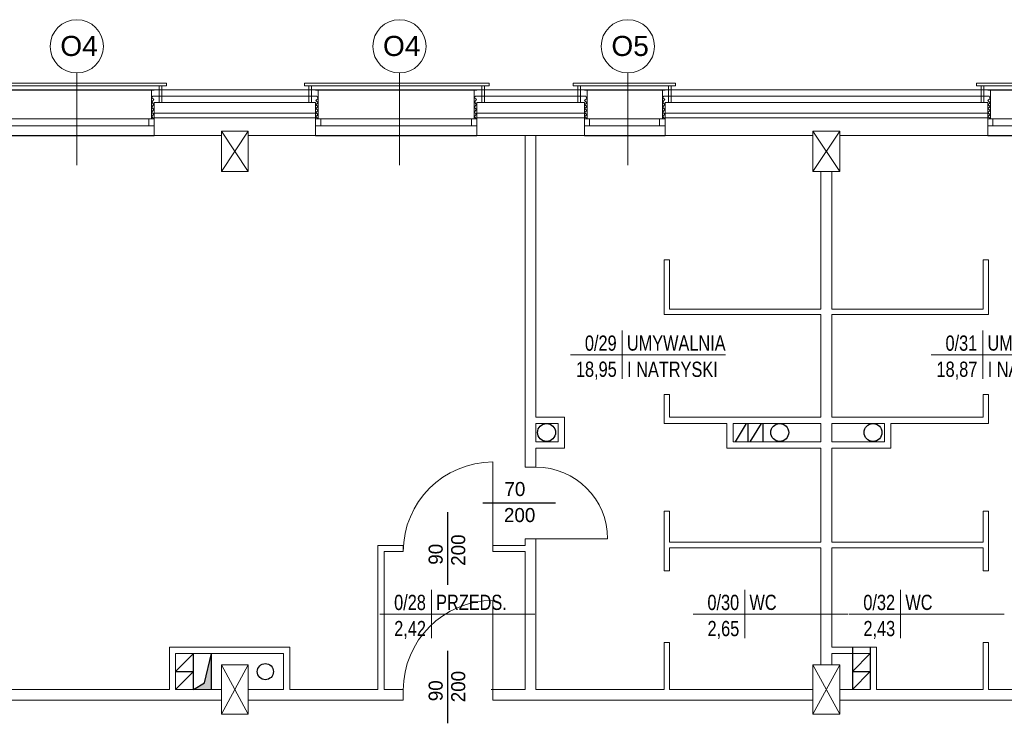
# Model space of a CAD drawing. Header units: millimetres. Extents: x 126553 to 403692, y -95821 to 38049.
# Tile 175 of 256: x 216120 to 217219, y 20682 to 21467. Entities that reach past the tile are written whole.
import ezdxf
from ezdxf.enums import TextEntityAlignment as Align

# ---------------------------------------------------------------- set-up
doc = ezdxf.new("R2010")
doc.units = ezdxf.units.MM
for name, color, linetype, lineweight in [('CIENKIE', 7, 'Continuous', 18), ('docieplenie', 6, 'Continuous', 18), ('docieplenie zew.', 6, 'Continuous', 18), ('OKNA', 7, 'Continuous', 13), ('opisy', 7, 'Continuous', 18), ('ŚCIANY CIENKIE', 7, 'Continuous', 18), ('ŚCIANY GRUBE', 7, 'Continuous', 20)]:
    doc.layers.add(name, color=color, linetype=linetype, lineweight=lineweight)
doc.layers.add('KOMINY', color=94, linetype='Continuous', plot=False)
doc.layers.add('WIDOK', color=7, linetype='Continuous')
doc.styles.add('STYLE1', font='txt', dxfattribs={"width": 0.8})
doc.linetypes.add('ZIGZAG', pattern='A,0.0001,-0.2,[131,LTYPESHP.SHX,S=0.2,R=0,X=-0.2,Y=0],-0.4,[131,LTYPESHP.SHX,S=0.2,R=180,X=0.2,Y=0],-0.2', length=0.8001)

# ---------------------------------------------------------------- blocks, each defined once
blk = doc.blocks.new('METKA')
for p, q in [((0, 26.9), (0, -26.9)), ((-57.4, 0), (115.4, 0))]:
    blk.add_line(p, q)
at = {"layer": 'opisy', "style": 'STYLE1', "width": 0.8, "flags": 4}
for tag, p in [('NUMER', (-6.1, 4.5)), ('POWIERZCHNIA', (-6, -24.6))]:
    blk.add_attdef(tag, text='', height=17, dxfattribs=at).set_placement(p, align=Align.RIGHT)
for tag, p in [('NAZWA', (5.3, 4.6)), ('POSADZKA', (5.6, -24.7))]:
    blk.add_attdef(tag, p, '', height=17, dxfattribs=at)

msp = doc.modelspace()

# ---------------------------------------------------------------- hatches: boundary and pattern name
at = {"layer": 'KOMINY'}
msp.add_hatch(color=0, dxfattribs=at).paths.add_polyline_path([(216334.05133, 20759.83764), (216326.27602, 20727.11265), (216314.05133, 20719.83764), (216334.05133, 20719.83764)])

# ---------------------------------------------------------------- linework, layer by layer
at = {"layer": 'CIENKIE', "color": 0}
for p, q in [((216077.72052, 21395.93621), (216283.72052, 21395.93621)), ((216077.72052, 21392.93621), (216283.72052, 21392.93621)), ((216275.72052, 21392.93621), (216275.72052, 21374.33764)), ((216278.72052, 21392.93621), (216278.72052, 21374.33764)), ((216283.72052, 21392.93621), (216283.72052, 21395.93621)), ((216437.72052, 21392.93621), (216437.72052, 21395.93621)), ((216437.72052, 21395.93621), (216643.72052, 21395.93621)), ((216437.72052, 21392.93621), (216643.72052, 21392.93621)), ((216442.72052, 21392.93621), (216442.72052, 21374.33764)), ((216445.72052, 21392.93621), (216445.72052, 21374.33764)), ((216635.72052, 21392.93621), (216635.72052, 21374.33764)), ((216638.72052, 21392.93621), (216638.72052, 21374.33764)), ((216643.72052, 21392.93621), (216643.72052, 21395.93621)), ((216737.72052, 21392.93621), (216737.72052, 21395.93621)), ((216737.72052, 21395.93621), (216851.81216, 21395.93621)), ((216737.72052, 21392.93621), (216851.81216, 21392.93621)), ((216742.72052, 21392.93621), (216742.72052, 21374.33764)), ((216745.72052, 21392.93621), (216745.72052, 21374.33764)), ((216843.81216, 21392.93621), (216843.81216, 21374.33764)), ((216846.81216, 21392.93621), (216846.81216, 21374.33764)), ((216851.81216, 21392.93621), (216851.81216, 21395.93621)), ((217187.72052, 21392.93621), (217187.72052, 21395.93621)), ((217187.72052, 21395.93621), (217301.81216, 21395.93621)), ((217187.72052, 21392.93621), (217301.81216, 21392.93621)), ((217192.72052, 21392.93621), (217192.72052, 21374.33764)), ((217195.72052, 21392.93621), (217195.72052, 21374.33764))]:
    msp.add_line(p, q, dxfattribs=at)
at = {"layer": 'docieplenie', "color": 0, "linetype": 'ZIGZAG'}
for p, q in [((216268.54102, 21381.27347), (216267.17035, 21379.80021)), ((216267.17035, 21379.80021), (216269.71167, 21377.50309)), ((216269.71167, 21377.50309), (216267.32635, 21374.52387)), ((216268.54102, 21381.27347), (216451.60558, 21381.27347)), ((216452.90625, 21378.59895), (216450.30242, 21376.34841)), ((216451.60558, 21381.27347), (216452.90625, 21378.59895)), ((216628.54102, 21381.27347), (216627.17035, 21379.80021)), ((216627.17035, 21379.80021), (216629.71167, 21377.50309)), ((216629.71167, 21377.50309), (216627.32635, 21374.52387)), ((216628.54102, 21381.27347), (216751.60558, 21381.27347)), ((216752.90625, 21378.59895), (216750.30242, 21376.34841)), ((216751.60558, 21381.27347), (216752.90625, 21378.59895)), ((216838.54102, 21381.27347), (216837.17035, 21379.80021)), ((216837.17035, 21379.80021), (216839.71167, 21377.50309)), ((216839.71167, 21377.50309), (216837.32635, 21374.52387)), ((216838.54102, 21381.27347), (217201.60558, 21381.27347)), ((217202.90625, 21378.59895), (217200.30242, 21376.34841)), ((217201.60558, 21381.27347), (217202.90625, 21378.59895)), ((216269.88058, 21372.15898), (216267.23756, 21369.04503)), ((216267.23756, 21369.04503), (216269.88014, 21366.44185)), ((216269.88014, 21366.44185), (216267.29685, 21363.45851)), ((216267.32635, 21374.52387), (216269.88058, 21372.15898)), ((216452.94455, 21373.93986), (216450.1878, 21371.5557)), ((216450.1878, 21371.5557), (216453.00223, 21369.9511)), ((216450.30242, 21376.34841), (216452.94455, 21373.93986)), ((216453.00223, 21369.9511), (216450.33397, 21367.69407)), ((216450.33397, 21367.69407), (216452.89583, 21365.35019)), ((216629.88058, 21372.15898), (216627.23756, 21369.04503)), ((216627.23756, 21369.04503), (216629.88014, 21366.44185)), ((216629.88014, 21366.44185), (216627.29685, 21363.45851)), ((216627.32635, 21374.52387), (216629.88058, 21372.15898)), ((216752.94455, 21373.93986), (216750.1878, 21371.5557)), ((216750.1878, 21371.5557), (216753.00223, 21369.9511)), ((216750.30242, 21376.34841), (216752.94455, 21373.93986)), ((216753.00223, 21369.9511), (216750.33397, 21367.69407)), ((216750.33397, 21367.69407), (216752.89583, 21365.35019)), ((216839.88058, 21372.15898), (216837.23756, 21369.04503)), ((216837.23756, 21369.04503), (216839.88014, 21366.44185)), ((216839.88014, 21366.44185), (216837.29685, 21363.45851)), ((216837.32635, 21374.52387), (216839.88058, 21372.15898)), ((217202.94455, 21373.93986), (217200.1878, 21371.5557)), ((217200.1878, 21371.5557), (217203.00223, 21369.9511)), ((217200.30242, 21376.34841), (217202.94455, 21373.93986)), ((217203.00223, 21369.9511), (217200.33397, 21367.69407)), ((217200.33397, 21367.69407), (217202.89583, 21365.35019)), ((216267.29685, 21363.45851), (216269.83905, 21361.25922)), ((216269.83905, 21361.25922), (216267.29685, 21358.45335)), ((216267.29685, 21358.45335), (216269.89203, 21356.51482)), ((216452.88908, 21360.69348), (216450.26485, 21358.58095)), ((216450.26485, 21358.58095), (216452.74321, 21356.46842)), ((216452.89583, 21365.35019), (216450.30139, 21363.06102)), ((216450.30139, 21363.06102), (216452.88908, 21360.69348)), ((216627.29685, 21363.45851), (216629.83905, 21361.25922)), ((216629.83905, 21361.25922), (216627.29685, 21358.45335)), ((216627.29685, 21358.45335), (216629.89203, 21356.51482)), ((216752.88908, 21360.69348), (216750.26485, 21358.58095)), ((216750.26485, 21358.58095), (216752.74321, 21356.46842)), ((216752.89583, 21365.35019), (216750.30139, 21363.06102)), ((216750.30139, 21363.06102), (216752.88908, 21360.69348)), ((216837.29685, 21363.45851), (216839.83905, 21361.25922)), ((216839.83905, 21361.25922), (216837.29685, 21358.45335)), ((216837.29685, 21358.45335), (216839.89203, 21356.51482)), ((217202.88908, 21360.69348), (217200.26485, 21358.58095)), ((217200.26485, 21358.58095), (217202.74321, 21356.46842)), ((217202.89583, 21365.35019), (217200.30139, 21363.06102)), ((217200.30139, 21363.06102), (217202.88908, 21360.69348))]:
    msp.add_line(p, q, dxfattribs=at)
at = {"layer": 'docieplenie', "color": 0, "lineweight": 0}
for points in [[(216648.05133, 20873.41664), (216648.05133, 20973.41664)], [(216696.05133, 20887.6042), (216776.05133, 20887.6042)], [(216648.05133, 20719.03375), (216648.05133, 20819.03375)]]:
    msp.add_lwpolyline(points, dxfattribs=at)
at = {"layer": 'docieplenie', "color": 0, "lineweight": 30}
for points in [[(216636.9044, 20927.84772), (216717.77234, 20927.84772)], [(216597.89035, 20836.41183), (216597.89035, 20917.27978)], [(216597.89035, 20682.02895), (216597.89035, 20762.89689)]]:
    msp.add_lwpolyline(points, dxfattribs=at)
at = {"layer": 'docieplenie', "color": 0, "lineweight": 0}
for centre, radius, start, end in [((216648.05133, 20873.41664), 100, 90, 180), ((216696.05133, 20887.6042), 80, 0, 90), ((216648.05133, 20719.03375), 100, 90, 180)]:
    msp.add_arc(centre, radius, start, end, dxfattribs=at)
at = {"layer": 'docieplenie zew.', "color": 0, "linetype": 'ZIGZAG'}
for p, q in [((216267.05133, 21374.33764), (216267.05133, 21388.33764)), ((216627.05133, 21374.33764), (216627.05133, 21388.33764)), ((216837.05133, 21374.33764), (216837.05133, 21388.33764)), ((216267.05133, 21356.09616), (216267.05133, 21374.33764)), ((216627.05133, 21356.09616), (216627.05133, 21374.33764)), ((216837.05133, 21356.09616), (216837.05133, 21374.33764)), ((216270.05133, 21356.09616), (216267.05133, 21356.09616)), ((216450.05133, 21356.09616), (216453.05133, 21356.09616)), ((216630.05133, 21356.09616), (216627.05133, 21356.09616)), ((216750.05133, 21356.09616), (216753.05133, 21356.09616)), ((216840.05133, 21356.09616), (216837.05133, 21356.09616)), ((217200.05133, 21356.09616), (217203.05133, 21356.09616))]:
    msp.add_line(p, q, dxfattribs=at)
at = {"layer": 'docieplenie zew.', "color": 0}
for p, q in [((216267.05133, 21388.33764), (216450.05133, 21388.33764)), ((216453.05133, 21388.33764), (216450.05133, 21388.33764)), ((216453.05133, 21356.09616), (216453.05133, 21388.33764)), ((216627.05133, 21388.33764), (216750.05133, 21388.33764)), ((216753.05133, 21388.33764), (216750.05133, 21388.33764)), ((216753.05133, 21356.09616), (216753.05133, 21388.33764)), ((216837.05133, 21388.33764), (216960.05133, 21388.33764)), ((217203.05133, 21388.33764), (216960.05133, 21388.33764)), ((217203.05133, 21388.33764), (217200.05133, 21388.33764)), ((217203.05133, 21356.09616), (217203.05133, 21388.33764))]:
    msp.add_line(p, q, dxfattribs=at)
at = {"layer": 'KOMINY', "color": 0}
for p, q in [((216930.66383, 21016.24899), (216918.127, 20995.73418)), ((216930.66383, 21016.24899), (216918.127, 20995.73418)), ((216932.55133, 21016.24899), (216932.55133, 20995.73418)), ((216932.55133, 21016.24899), (216932.55133, 20995.73418)), ((216947.16383, 21016.24899), (216934.627, 20995.73418)), ((216947.16383, 21016.24899), (216934.627, 20995.73418)), ((216949.05133, 21016.24899), (216949.05133, 20995.73418)), ((216949.05133, 21016.24899), (216949.05133, 20995.73418)), ((217049.05133, 20766.88736), (217049.05133, 20719.88736)), ((217049.05133, 20766.88736), (217049.05133, 20719.88736)), ((217049.05133, 20766.88736), (217049.05133, 20719.88736)), ((217069.05133, 20766.88736), (217069.05133, 20719.88736)), ((216314.05133, 20759.83764), (216294.05133, 20739.83764)), ((216314.05133, 20719.83764), (216314.05133, 20759.83764)), ((216314.05133, 20719.83764), (216314.05133, 20759.83764)), ((216326.27602, 20727.11265), (216334.05133, 20759.83764)), ((216326.27602, 20727.11265), (216334.05133, 20759.83764)), ((216334.05133, 20719.83764), (216334.05133, 20759.83764)), ((216334.05133, 20719.83764), (216334.05133, 20759.83764)), ((217049.05133, 20739.88736), (217069.05133, 20759.88736)), ((217049.05133, 20739.88736), (217069.05133, 20759.88736)), ((217049.05133, 20739.88736), (217069.05133, 20759.88736)), ((216314.05133, 20739.83764), (216294.05133, 20719.83764)), ((216294.05133, 20739.83764), (216314.05133, 20739.83764)), ((216294.05133, 20739.83764), (216314.05133, 20739.83764)), ((216314.05133, 20739.83764), (216294.05133, 20719.83764)), ((217049.05133, 20739.88736), (217069.05133, 20739.88736)), ((217049.05133, 20719.88736), (217069.05133, 20739.88736)), ((217049.05133, 20739.88736), (217069.05133, 20739.88736)), ((217049.05133, 20719.88736), (217069.05133, 20739.88736)), ((217049.05133, 20719.88736), (217069.05133, 20739.88736)), ((217049.05133, 20739.88736), (217069.05133, 20739.88736)), ((216314.05133, 20719.83764), (216326.27602, 20727.11265)), ((216314.05133, 20719.83764), (216326.27602, 20727.11265))]:
    msp.add_line(p, q, dxfattribs=at)
for centre, radius in [((216707.88253, 21006.31317), 10), ((216968.01414, 21006.31317), 10), ((217072.08853, 21006.31317), 10), ((216394.16539, 20739.64541), 9)]:
    msp.add_circle(centre, radius, dxfattribs=at)
at = {"layer": 'OKNA', "color": 0}
for p, q in [((216090.05133, 21356.09616), (216270.05133, 21356.09616)), ((216264.05133, 21348.09616), (216264.05133, 21356.09616)), ((216450.05133, 21356.09616), (216630.05133, 21356.09616)), ((216455.91162, 21347.94281), (216455.91162, 21355.94281)), ((216624.05133, 21348.09616), (216624.05133, 21356.09616)), ((216750.05133, 21356.09616), (216840.05133, 21356.09616)), ((216755.91162, 21347.94281), (216755.91162, 21355.94281)), ((216834.05133, 21348.09616), (216834.05133, 21356.09616)), ((217200.05133, 21356.09616), (217290.05133, 21356.09616)), ((217205.91162, 21347.94281), (217205.91162, 21355.94281)), ((216090.05133, 21348.09616), (216270.05133, 21348.09616)), ((216450.05133, 21348.09616), (216630.05133, 21348.09616)), ((216750.05133, 21348.09616), (216840.05133, 21348.09616)), ((217200.05133, 21348.09616), (217290.05133, 21348.09616))]:
    msp.add_line(p, q, dxfattribs=at)
at = {"layer": 'opisy', "color": 0}
for p, q in [((216183.77322, 21304.41947), (216183.77322, 21407.19244)), ((216543.77322, 21304.41947), (216543.77322, 21407.19244)), ((216798.58106, 21304.41947), (216798.58106, 21407.19244))]:
    msp.add_line(p, q, dxfattribs=at)
for centre in [(216183.77322, 21436.89269), (216543.77322, 21436.89269), (216798.58106, 21436.89269)]:
    msp.add_circle(centre, 29.70025, dxfattribs=at)
at = {"layer": 'WIDOK', "color": 0}
for p, q in [((216090.05133, 21388.33764), (216270.05133, 21388.33764)), ((216450.05133, 21388.33764), (216630.05133, 21388.33764)), ((216750.05133, 21388.33764), (216840.05133, 21388.33764)), ((217200.05133, 21388.33764), (217290.05133, 21388.33764)), ((216090.05133, 21337.33764), (216270.05133, 21337.33764)), ((216450.05133, 21337.33764), (216630.05133, 21337.33764)), ((216750.05133, 21337.33764), (216840.05133, 21337.33764)), ((217200.05133, 21337.33764), (217290.05133, 21337.33764))]:
    msp.add_line(p, q, dxfattribs=at)
at = {"layer": 'ŚCIANY CIENKIE', "color": 0}
for p, q in [((216345.05133, 21342.33764), (216375.05133, 21297.33764)), ((216375.05133, 21342.33764), (216345.05133, 21297.33764)), ((217005.05133, 21342.33764), (217035.05133, 21297.33764)), ((217035.05133, 21342.33764), (217005.05133, 21297.33764)), ((216375.05133, 20747.33764), (216345.05133, 20692.33764)), ((216375.05133, 20692.33764), (216345.05133, 20747.33764)), ((217005.05133, 20747.33764), (217035.05133, 20692.33764)), ((217005.05133, 20692.33764), (217035.05133, 20747.33764))]:
    msp.add_line(p, q, dxfattribs=at)
at = {"layer": 'ŚCIANY GRUBE', "color": 0}
for p, q in [((216270.05133, 21337.33764), (216270.05133, 21374.33764)), ((216270.05133, 21337.33764), (216270.05133, 21374.33764)), ((216270.05133, 21374.33764), (216270.05133, 21337.33764)), ((216270.05133, 21337.33764), (216270.05133, 21374.33764)), ((216270.05133, 21337.33764), (216270.05133, 21374.33764)), ((216450.05133, 21374.33764), (216270.05133, 21374.33764)), ((216390.05133, 21374.33764), (216270.05133, 21374.33764)), ((216450.05133, 21337.33764), (216450.05133, 21374.33764)), ((216450.05133, 21337.33764), (216450.05133, 21374.33764)), ((216450.05133, 21337.33764), (216450.05133, 21374.33764)), ((216450.05133, 21374.33764), (216450.05133, 21337.33764)), ((216450.05133, 21337.33764), (216450.05133, 21374.33764)), ((216450.05133, 21337.33764), (216450.05133, 21374.33764)), ((216750.05133, 21374.33764), (216630.05133, 21374.33764)), ((216630.05133, 21337.33764), (216630.05133, 21374.33764)), ((216630.05133, 21337.33764), (216630.05133, 21374.33764)), ((216630.05133, 21337.33764), (216630.05133, 21374.33764)), ((216630.05133, 21374.33764), (216630.05133, 21337.33764)), ((216630.05133, 21337.33764), (216630.05133, 21374.33764)), ((216630.05133, 21337.33764), (216630.05133, 21374.33764)), ((216750.05133, 21337.33764), (216750.05133, 21374.33764)), ((216750.05133, 21374.33764), (216750.05133, 21337.33764)), ((216840.05133, 21337.33764), (216840.05133, 21374.33764)), ((217200.05133, 21374.33764), (216840.05133, 21374.33764)), ((216840.05133, 21374.33764), (216840.05133, 21337.33764)), ((217200.05133, 21337.33764), (217200.05133, 21374.33764)), ((217200.05133, 21374.33764), (217200.05133, 21337.33764)), ((217200.05133, 21337.33764), (217200.05133, 21374.33764)), ((216450.05133, 21362.33764), (216270.05133, 21362.33764)), ((216450.05133, 21357.33764), (216270.05133, 21357.33764)), ((216750.05133, 21362.33764), (216630.05133, 21362.33764)), ((216750.05133, 21357.33764), (216630.05133, 21357.33764)), ((217200.05133, 21362.33764), (216840.05133, 21362.33764)), ((217200.05133, 21357.33764), (216840.05133, 21357.33764)), ((216345.05133, 21337.33764), (216270.05133, 21337.33764)), ((216345.05133, 21342.33764), (216375.05133, 21342.33764)), ((216345.05133, 21342.33764), (216345.05133, 21297.33764)), ((216375.05133, 21297.33764), (216375.05133, 21342.33764)), ((216450.05133, 21337.33764), (216375.05133, 21337.33764)), ((216750.05133, 21337.33764), (216630.05133, 21337.33764)), ((216684.05133, 20967.6042), (216684.05133, 21337.33764)), ((216696.05133, 21023.24899), (216696.05133, 21337.33764)), ((217005.05133, 21337.33764), (216840.05133, 21337.33764)), ((217005.05133, 21342.33764), (217005.05133, 21297.33764)), ((217005.05133, 21342.33764), (217035.05133, 21342.33764)), ((217035.05133, 21297.33764), (217035.05133, 21342.33764)), ((217200.05133, 21337.33764), (217035.05133, 21337.33764)), ((216345.05133, 21297.33764), (216375.05133, 21297.33764)), ((217005.05133, 21297.33764), (217035.05133, 21297.33764)), ((217014.05133, 21143.83764), (217014.05133, 21297.33764)), ((217026.05133, 21143.83764), (217026.05133, 21297.33764)), ((216839.05133, 21137.83764), (216839.05133, 21198.83764)), ((216839.05133, 21198.83764), (216845.05133, 21198.83764)), ((216845.05133, 21143.83764), (216845.05133, 21198.83764)), ((217201.05133, 21198.83764), (217195.05133, 21198.83764)), ((217195.05133, 21143.83764), (217195.05133, 21198.83764)), ((217201.05133, 21137.83764), (217201.05133, 21198.83764)), ((216839.05133, 21137.83764), (217014.05133, 21137.83764)), ((216845.05133, 21143.83764), (217014.05133, 21143.83764)), ((217014.05133, 21023.24899), (217014.05133, 21137.83764)), ((217195.05133, 21143.83764), (217026.05133, 21143.83764)), ((217201.05133, 21137.83764), (217026.05133, 21137.83764)), ((217026.05133, 21023.24899), (217026.05133, 21137.83764)), ((216839.05133, 21016.24899), (216839.05133, 21048.55838)), ((216839.05133, 21048.55838), (216845.05133, 21048.55838)), ((216845.05133, 21023.24899), (216845.05133, 21048.55838)), ((217201.05133, 21048.55838), (217195.05133, 21048.55838)), ((217195.05133, 21023.24899), (217195.05133, 21048.55838)), ((217201.05133, 21016.24899), (217201.05133, 21048.55838)), ((216727.8637, 21023.24899), (216696.05133, 21023.24899)), ((216720.8637, 21016.24899), (216696.05133, 21016.24899)), ((216696.05133, 20995.73418), (216696.05133, 21016.24899)), ((216720.8637, 20995.73418), (216720.8637, 21016.24899)), ((216727.8637, 20988.73418), (216727.8637, 21023.24899)), ((216839.05133, 21016.24899), (216909.05133, 21016.24899)), ((216845.05133, 21023.24899), (217014.05133, 21023.24899)), ((216909.05133, 21016.24899), (216909.05133, 20988.73418)), ((216916.05133, 21016.24899), (216916.05133, 20995.73418)), ((216916.05133, 21016.24899), (217014.05133, 21016.24899)), ((217014.05133, 21016.24899), (217014.05133, 20995.73418)), ((217014.05133, 20995.73418), (217014.05133, 21016.24899)), ((217195.05133, 21023.24899), (217026.05133, 21023.24899)), ((217026.05133, 21016.24899), (217026.05133, 20995.73418)), ((217085.06969, 21016.24899), (217026.05133, 21016.24899)), ((217026.05133, 20995.73418), (217026.05133, 21016.24899)), ((217085.06969, 20995.73418), (217085.06969, 21016.24899)), ((217201.05133, 21016.24899), (217092.06969, 21016.24899)), ((217092.06969, 20988.73418), (217092.06969, 21016.24899)), ((216720.8637, 20995.73418), (216696.05133, 20995.73418)), ((216916.05133, 20995.73418), (217014.05133, 20995.73418)), ((217085.06969, 20995.73418), (217026.05133, 20995.73418)), ((216696.05133, 20967.6042), (216696.05133, 20988.73418)), ((216727.8637, 20988.73418), (216696.05133, 20988.73418)), ((216909.05133, 20988.73418), (217014.05133, 20988.73418)), ((217014.05133, 20883.83764), (217014.05133, 20988.73418)), ((217092.06969, 20988.73418), (217026.05133, 20988.73418)), ((217026.05133, 20883.83764), (217026.05133, 20988.73418)), ((216696.05133, 20967.6042), (216684.05133, 20967.6042)), ((216839.05133, 20852.14948), (216839.05133, 20918.55838)), ((216839.05133, 20918.55838), (216845.05133, 20918.55838)), ((216845.05133, 20883.83764), (216845.05133, 20918.55838)), ((217201.05133, 20918.55838), (217195.05133, 20918.55838)), ((217195.05133, 20883.83764), (217195.05133, 20918.55838)), ((217201.05133, 20852.14948), (217201.05133, 20918.55838)), ((216696.05133, 20887.6042), (216684.05133, 20887.6042)), ((216684.05133, 20880.41664), (216684.05133, 20887.6042)), ((216696.05133, 20719.83764), (216696.05133, 20887.6042)), ((216845.05133, 20883.83764), (217014.05133, 20883.83764)), ((217195.05133, 20883.83764), (217026.05133, 20883.83764)), ((216519.55133, 20719.83764), (216519.55133, 20880.41664)), ((216519.55133, 20880.41664), (216548.05133, 20880.41664)), ((216526.55133, 20719.83764), (216526.55133, 20873.41664)), ((216526.55133, 20873.41664), (216548.05133, 20873.41664)), ((216548.05133, 20873.41664), (216548.05133, 20880.41664)), ((216648.05133, 20880.41664), (216684.05133, 20880.41664)), ((216648.05133, 20873.41664), (216684.05133, 20873.41664)), ((216684.05133, 20719.83764), (216684.05133, 20873.41664)), ((216845.05133, 20852.14948), (216845.05133, 20877.83764)), ((216845.05133, 20877.83764), (217014.05133, 20877.83764)), ((217014.05133, 20747.33764), (217014.05133, 20877.83764)), ((217195.05133, 20877.83764), (217026.05133, 20877.83764)), ((217026.05133, 20766.88736), (217026.05133, 20877.83764)), ((217195.05133, 20852.14948), (217195.05133, 20877.83764)), ((216839.05133, 20852.14948), (216845.05133, 20852.14948)), ((217201.05133, 20852.14948), (217195.05133, 20852.14948)), ((216287.05133, 20766.83764), (216367.55133, 20766.83764)), ((216287.05133, 20719.83764), (216287.05133, 20766.83764)), ((216367.55133, 20766.83764), (216421.45179, 20766.83764)), ((216367.55133, 20766.83764), (216421.45179, 20766.83764)), ((216421.45179, 20766.83764), (216421.45179, 20719.83764)), ((216519.55133, 20763.28916), (216519.55133, 20723.07021)), ((216526.55133, 20770.28916), (216526.55133, 20723.07021)), ((216839.05133, 20772.14948), (216845.05133, 20772.14948)), ((216839.05133, 20719.83764), (216839.05133, 20772.14948)), ((216845.05133, 20719.83764), (216845.05133, 20772.14948)), ((217026.05133, 20766.88736), (217076.05133, 20766.88736)), ((217076.05133, 20766.88736), (217076.05133, 20719.88736)), ((217195.05133, 20719.83764), (217195.05133, 20772.14948)), ((217201.05133, 20772.14948), (217195.05133, 20772.14948)), ((217201.05133, 20719.83764), (217201.05133, 20772.14948)), ((216294.05133, 20759.83764), (216367.55133, 20759.83764)), ((216294.05133, 20719.83764), (216294.05133, 20759.83764)), ((216367.55133, 20759.83764), (216414.45179, 20759.83764)), ((216414.45179, 20759.83764), (216414.45179, 20719.83764)), ((217026.05133, 20759.88736), (217069.05133, 20759.88736)), ((217026.05133, 20747.33764), (217026.05133, 20759.88736)), ((217026.05133, 20759.83764), (217026.05133, 20747.33764)), ((217069.05133, 20759.88736), (217049.05133, 20759.88736)), ((217069.05133, 20719.88736), (217069.05133, 20759.88736)), ((216345.05133, 20747.33764), (216375.05133, 20747.33764)), ((216345.05133, 20747.33764), (216345.05133, 20692.33764)), ((216345.05133, 20747.33764), (216375.05133, 20747.33764)), ((216345.05133, 20747.33764), (216345.05133, 20692.33764)), ((216375.05133, 20692.33764), (216375.05133, 20747.33764)), ((216375.05133, 20692.33764), (216375.05133, 20747.33764)), ((217005.05133, 20692.33764), (217005.05133, 20747.33764)), ((217035.05133, 20747.33764), (217005.05133, 20747.33764)), ((217005.05133, 20747.33764), (217035.05133, 20747.33764)), ((217035.05133, 20747.33764), (217035.05133, 20692.33764)), ((215715.05133, 20719.83764), (216287.05133, 20719.83764)), ((216170.05133, 20719.83764), (216287.05133, 20719.83764)), ((216294.05133, 20719.83764), (216345.05133, 20719.83764)), ((216414.45179, 20719.83764), (216375.05133, 20719.83764)), ((216421.45179, 20719.83764), (216422.11254, 20719.83764)), ((216422.11254, 20719.83764), (216421.45179, 20719.83764)), ((216460.55133, 20719.83764), (216422.11254, 20719.83764)), ((216457.05133, 20719.83764), (216519.55133, 20719.83764)), ((216487.55133, 20719.83764), (216519.55133, 20719.83764)), ((216526.55133, 20719.83764), (216548.05133, 20719.83764)), ((216548.05133, 20707.83764), (216548.05133, 20719.83764)), ((216645.90344, 20719.83764), (216684.05133, 20719.83764)), ((216648.05133, 20707.83764), (216648.05133, 20719.83764)), ((216696.05133, 20719.83764), (216839.05133, 20719.83764)), ((216845.05133, 20719.83764), (217005.05133, 20719.83764)), ((216940.05133, 20719.83764), (217005.05133, 20719.83764)), ((217069.05133, 20719.88736), (217035.05133, 20719.88736)), ((217076.05133, 20719.83764), (217195.05133, 20719.83764)), ((217201.05133, 20719.83764), (217344.05133, 20719.83764)), ((216345.05133, 20707.88611), (215715.05133, 20707.88611)), ((216170.05133, 20707.83764), (216278.55133, 20707.83764)), ((216278.55133, 20707.83764), (216345.05133, 20707.83764)), ((216548.05133, 20707.88611), (216375.05133, 20707.88611)), ((216457.05133, 20707.83764), (216375.05133, 20707.83764)), ((216457.05133, 20707.83764), (216548.05133, 20707.83764)), ((217005.05133, 20707.88611), (216648.05133, 20707.83764)), ((216648.05133, 20707.83764), (216754.05133, 20707.83764)), ((216940.05133, 20707.83764), (217005.05133, 20707.83764)), ((217395.05133, 20707.88611), (217035.05133, 20707.88611)), ((216345.05133, 20692.33764), (216375.05133, 20692.33764)), ((216345.05133, 20692.33764), (216375.05133, 20692.33764)), ((217035.05133, 20692.33764), (217005.05133, 20692.33764))]:
    msp.add_line(p, q, dxfattribs=at)

# ---------------------------------------------------------------- block references
at = {"layer": 'opisy', "color": 0}
for p, values in [((216792.17327, 21092.95875), {'NAZWA': 'UMYWALNIA', 'POSADZKA': 'I NATRYSKI', 'NUMER': '0/29', 'POWIERZCHNIA': '18,95'}), ((217194.47165, 21092.95875), {'NAZWA': 'UMYWALNIA', 'POSADZKA': 'I NATRYSKI', 'NUMER': '0/31', 'POWIERZCHNIA': '18,87'})]:
    msp.add_blockref('METKA', p, dxfattribs=at).add_auto_attribs(values)
ref = msp.add_blockref('METKA', (216579.35689, 20803.84133), dxfattribs=at)
ref.add_attrib('NAZWA', 'PRZEDS.', (216584.69814, 20808.40032), dxfattribs={"height": 17, "style": 'STYLE1', "width": 0.8, "flags": 4})
ref.add_attrib('NUMER', '0/28', dxfattribs={"height": 17, "style": 'STYLE1', "width": 0.8, "flags": 4}).set_placement((216573.21444, 20808.30876), align=Align.RIGHT)
ref.add_attrib('POWIERZCHNIA', '2,42', dxfattribs={"height": 17, "style": 'STYLE1', "width": 0.8, "flags": 4}).set_placement((216573.31588, 20779.20356), align=Align.RIGHT)
ref = msp.add_blockref('METKA', (216928.9023, 20803.84133), dxfattribs=at)
ref.add_attrib('NAZWA', 'WC', (216934.24355, 20808.40032), dxfattribs={"height": 17, "style": 'STYLE1', "width": 0.8, "flags": 4})
ref.add_attrib('NUMER', '0/30', dxfattribs={"height": 17, "style": 'STYLE1', "width": 0.8, "flags": 4}).set_placement((216922.75984, 20808.30876), align=Align.RIGHT)
ref.add_attrib('POWIERZCHNIA', '2,65', dxfattribs={"height": 17, "style": 'STYLE1', "width": 0.8, "flags": 4}).set_placement((216922.86129, 20779.20356), align=Align.RIGHT)
ref = msp.add_blockref('METKA', (217102.85402, 20803.84133), dxfattribs=at)
ref.add_attrib('NAZWA', 'WC', (217108.19527, 20808.40032), dxfattribs={"height": 17, "style": 'STYLE1', "width": 0.8, "flags": 4})
ref.add_attrib('NUMER', '0/32', dxfattribs={"height": 17, "style": 'STYLE1', "width": 0.8, "flags": 4}).set_placement((217096.71157, 20808.30876), align=Align.RIGHT)
ref.add_attrib('POWIERZCHNIA', '2,43', dxfattribs={"height": 17, "style": 'STYLE1', "width": 0.8, "flags": 4}).set_placement((217096.81301, 20779.20356), align=Align.RIGHT)

# ---------------------------------------------------------------- texts
at = {"layer": 'opisy', "color": 0, "attachment_point": 1}
for s, insert, char_height, width in [('{\\fArial|b0|i0|c238|p34;O4}', (216165.41053, 21448.54117), 22.4, 15.9), ('{\\fArial|b0|i0|c238|p34;O4}', (216525.41053, 21448.54117), 22.4, 15.9), ('{\\fArial|b0|i0|c238|p34;O5}', (216780.21837, 21448.54117), 22.4, 15.9), ('200', (216660.34454, 20922.08888), 15.68, 11.13)]:
    msp.add_mtext(s, dxfattribs=dict(at, insert=insert, char_height=char_height, width=width))
at = {"layer": 'opisy', "color": 7, "insert": (216660.88467, 20951.10956), "char_height": 15.68, "width": 11.13, "attachment_point": 1}
msp.add_mtext('70', dxfattribs=at)
at = {"layer": 'opisy', "color": 0, "char_height": 15.68, "width": 11.13, "attachment_point": 1, "rotation": 90}
for s, insert in [('200', (216601.4504, 20857.65318)), ('90', (216576.30742, 20858.84107)), ('200', (216601.4504, 20705.46909)), ('90', (216576.30742, 20706.65697))]:
    msp.add_mtext(s, dxfattribs=dict(at, insert=insert))

doc.saveas('drawing.dxf')
